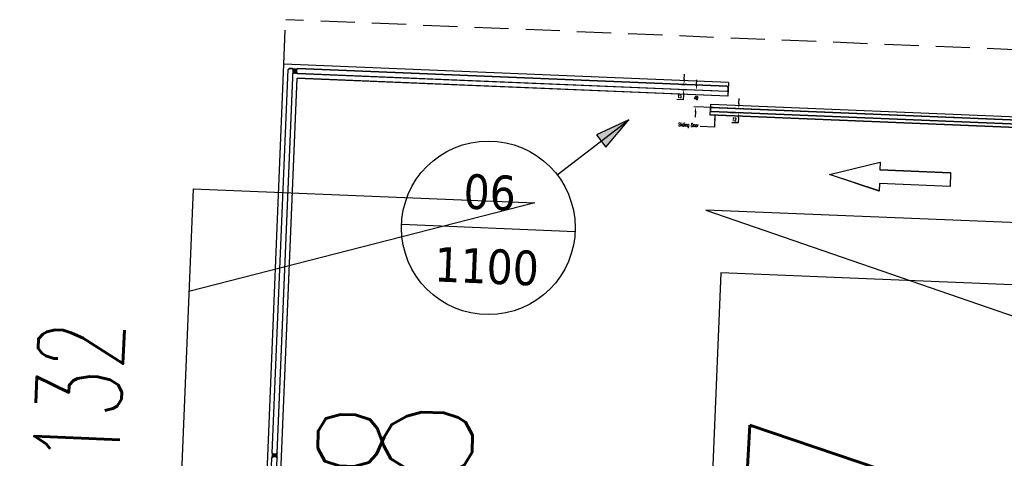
# Model space of a CAD drawing. Header units: millimetres. Extents: x 941089 to 2922714, y 799810 to 1997150.
# Tile 6 of 99: x 969183 to 972062, y 936858 to 938143. Entities that reach past the tile are written whole.
import ezdxf
from ezdxf.enums import TextEntityAlignment as Align

# ---------------------------------------------------------------- set-up
doc = ezdxf.new("R2010")
doc.units = ezdxf.units.MM
doc.header["$LTSCALE"] = 10
doc.header["$PDMODE"] = 3
doc.header["$PDSIZE"] = 5
for name, pattern in [('DASHDOT', [1, 0.5, -0.25, 0, -0.25]), ('L-PL-00$0$DASHED', [0.75, 0.5, -0.25]), ('L-PL-00$0$HIDDEN', [0.375, 0.25, -0.125])]:
    doc.linetypes.add(name, pattern=pattern)
doc.layers.get('DEFPOINTS').update_dxf_attribs({"color": 21})
for name, color, linetype in [('L-PL-00$0$HIDDEN', 22, 'L-PL-00$0$HIDDEN'), ('L-PL-00$0$view 1', 7, 'Continuous'), ('L-PL-00$0$view 2', 7, 'Continuous'), ('L-PL-00$0$WINDOW', 2, 'Continuous'), ('L-PL-00$0$ZZ-BLOCK', 2, 'Continuous'), ('L-PL-00$0$ZZ-SECTION MARKS', 6, 'Continuous'), ('REVISION', 1, 'DASHDOT')]:
    doc.layers.add(name, color=color, linetype=linetype)
doc.styles.add('L-PL-00$0$STANDARD', font='romans.shx', dxfattribs={"width": 0.6})
doc.styles.add('L-PL-00$0$SYMBOLS', font='ROMANS.SHX')
doc.styles.add('L-PL-00$0$Tahoma', font='TAHOMA.TTF')
doc.dimstyles.new('L-PL-00$0$HAF small', dxfattribs={"dimtxt": 10, "dimasz": 15, "dimexe": 5, "dimexo": 3, "dimgap": 5, "dimtad": 1, "dimtih": 1, "dimtoh": 1, "dimdec": 1, "dimdsep": 46, "dimtxsty": 'L-PL-00$0$STANDARD', "dimcen": 2.5, "dimclrd": 256, "dimclre": 256, "dimclrt": 256, "dimadec": 1, "dimazin": 2, "dimtfac": 1, "dimtdec": 1, "dimtofl": 0, "dimtmove": 0, "dimatfit": 3, "dimfxl": 0, "dimlwd": -1, "dimlwe": -1, "dimarcsym": 0})

# ---------------------------------------------------------------- blocks, each defined once
blk = doc.blocks.new('L-PL-00$0$sym5')
for p, q in [((0, 15), (-10, 15)), ((-10, 15), (0, 12)), ((0, 15), (0, 0))]:
    blk.add_line(p, q)
at = {"linetype": 'Continuous', "style": 'L-PL-00$0$SYMBOLS', "flags": 1}
blk.add_attdef('DT-RV0', (-3.89, 13.897), '', height=0.5, dxfattribs=at)
at = {"color": 2, "style": 'L-PL-00$0$STANDARD', "width": 0.65}
blk.add_attdef('SYM5', text='', height=2.5, rotation=90, dxfattribs=at).set_placement((3.09, 7.372), align=Align.MIDDLE)
at = {"color": 7, "style": 'L-PL-00$0$STANDARD', "width": 0.65}
blk.add_attdef('SYM5', text='', height=4.51, dxfattribs=at).set_placement((-6.223, 6.602), align=Align.MIDDLE)
blk = doc.blocks.new('*D634')
at = {"layer": 'DEFPOINTS', "color": 0}
for p in [(-1066294.9, -750709.4), (-1066246.2, -750709.4, 0), (-1066239.8, -750758.4, 0)]:
    blk.add_point(p, dxfattribs=at)
at = {"layer": 'L-PL-00$0$view 2'}
for p, q in [((-1066294.9, -750694.4), (-1066294.9, -750679.4)), ((-1066249.2, -750709.4), (-1066299.9, -750709.4)), ((-1066242.8, -750758.4), (-1066299.9, -750758.4)), ((-1066294.9, -750773.4), (-1066294.9, -750788.4))]:
    blk.add_line(p, q, dxfattribs=at)
for points in [[(-1066297.4, -750694.4), (-1066292.4, -750694.4), (-1066294.9, -750709.4)], [(-1066297.4, -750773.4), (-1066292.4, -750773.4), (-1066294.9, -750758.4)]]:
    blk.add_solid(points, dxfattribs=at)
at = {"layer": 'L-PL-00$0$view 2', "insert": (-1066294.9, -750732.4), "char_height": 10, "attachment_point": 5, "style": 'L-PL-00$0$STANDARD'}
blk.add_mtext('49', dxfattribs=at)
blk = doc.blocks.new('*D635')
at = {"layer": 'DEFPOINTS', "color": 0}
for p in [(-1066196.4, -750758.4, 0), (-1066196.4, -750770.4, 0), (-1066168.8, -750770.4)]:
    blk.add_point(p, dxfattribs=at)
at = {"layer": 'L-PL-00$0$view 2'}
for p, q in [((-1066168.8, -750743.4), (-1066168.8, -750728.4)), ((-1066193.4, -750758.4), (-1066163.8, -750758.4)), ((-1066193.4, -750770.4), (-1066163.8, -750770.4)), ((-1066168.8, -750800.4), (-1066187.1, -750800.4)), ((-1066168.8, -750785.4), (-1066168.8, -750800.4))]:
    blk.add_line(p, q, dxfattribs=at)
for points in [[(-1066171.3, -750743.4), (-1066166.3, -750743.4), (-1066168.8, -750758.4)], [(-1066171.3, -750785.4), (-1066166.3, -750785.4), (-1066168.8, -750770.4)]]:
    blk.add_solid(points, dxfattribs=at)
at = {"layer": 'L-PL-00$0$view 2', "insert": (-1066180.4, -750790.4), "char_height": 10, "attachment_point": 5, "style": 'L-PL-00$0$STANDARD'}
blk.add_mtext('12', dxfattribs=at)
blk = doc.blocks.new('*D636')
at = {"layer": 'DEFPOINTS', "color": 0}
for p in [(-1066341.6, -750694.4, 0), (-1066341.6, -750709.4, 0), (-1066331.8, -750709.4)]:
    blk.add_point(p, dxfattribs=at)
at = {"layer": 'L-PL-00$0$view 2'}
for p, q in [((-1066331.8, -750679.4), (-1066331.8, -750664.4)), ((-1066338.6, -750694.4), (-1066326.8, -750694.4)), ((-1066338.6, -750709.4), (-1066326.8, -750709.4)), ((-1066331.8, -750739.4), (-1066350.3, -750739.4)), ((-1066331.8, -750724.4), (-1066331.8, -750739.4))]:
    blk.add_line(p, q, dxfattribs=at)
for points in [[(-1066334.3, -750679.4), (-1066329.3, -750679.4), (-1066331.8, -750694.4)], [(-1066334.3, -750724.4), (-1066329.3, -750724.4), (-1066331.8, -750709.4)]]:
    blk.add_solid(points, dxfattribs=at)
at = {"layer": 'L-PL-00$0$view 2', "insert": (-1066343.5, -750729.3), "char_height": 10, "attachment_point": 5, "style": 'L-PL-00$0$STANDARD'}
blk.add_mtext('15', dxfattribs=at)
blk = doc.blocks.new('*U639')
blk.add_hatch(color=256).paths.add_polyline_path([(417.2, 313), (380.7, 356.5), (496.2, 416.4)])
for p, q in [((243.2, 204.1), (496.2, 416.4)), ((-317.5, 0), (317.5, 0))]:
    blk.add_line(p, q)
blk.add_lwpolyline([(417.2, 313), (496.2, 416.4), (380.7, 356.5), (417.2, 313)])
blk.add_circle((0, 0), 317.5)
at = {"style": 'L-PL-00$0$Tahoma', "flags": 8}
blk.add_attdef('INFO2', text='', height=127, dxfattribs=at).set_placement((0, 194), align=Align.TOP_CENTER)
blk.add_attdef('INFO1', text='', height=127, dxfattribs=at).set_placement((0, -242.2), align=Align.BOTTOM_CENTER)
blk = doc.blocks.new('L-PL-00$0$A$C3B291501')
h = blk.add_hatch()
h.set_pattern_fill('ANSI37', color=251, angle=2.36954, style=0)
h.set_pattern_definition([(47.369538, (5969.8135, -1556.5718), (-2.3359653, 2.15032345), []), (137.369538, (5969.8135, -1556.5718), (-2.15032345, -2.3359653), [])])
h.paths.add_polyline_path([(-5625.71, 2511.42), (-5625.71, 2500.67, -0.1412406), (-5611.96, 2500.17), (-5615.71, 2503.92), (-5615.71, 2511.42), (-5611.96, 2515.17, -0.1428482), (-5629.46, 2515.17)])
h = blk.add_hatch()
h.set_pattern_fill('ANSI37', color=251, angle=-87.63046, style=0)
h.set_pattern_definition([(315, (-115547.6024, -20698.3355), (2.24506403, 2.24506403), []), (45, (-115547.6024, -20698.3355), (-2.24506403, 2.24506403), [])])
edge = h.paths.add_edge_path()
edge.add_arc((-5602.34, 1380.55), 24.84, 161.84987, 198.15013)
edge.add_line((-5625.94, 1372.81), (-5629.69, 1376.56))
edge.add_line((-5629.69, 1376.56), (-5637.19, 1376.56))
edge.add_line((-5637.19, 1376.56), (-5640.94, 1372.81))
edge.add_line((-5640.94, 1372.81), (-5640.04, 1376.52))
edge.add_line((-5640.04, 1376.52), (-5639.71, 1380.55))
edge.add_line((-5639.71, 1380.55), (-5639.96, 1384.09))
edge.add_line((-5639.96, 1384.09), (-5640.94, 1388.31))
edge.add_line((-5640.94, 1388.31), (-5637.19, 1384.56))
edge.add_line((-5637.19, 1384.56), (-5629.69, 1384.56))
edge.add_line((-5629.69, 1384.56), (-5625.94, 1388.31))
edge.add_line((-5625.94, 1388.31), (-5625.94, 1388.29))
for p, q in [((-5653.44, 250.43), (-5653.44, 2526.7)), ((-4352.2, 2526.7), (-5653.44, 2526.7)), ((-4352.2, 2526.7, 0), (-4352.2, 2486.69, 0)), ((-5613.44, 250.43), (-5613.44, 2486.7)), ((-4352.2, 2486.7), (-5613.44, 2486.7))]:
    blk.add_line(p, q)
at = {"color": 5}
for p, q in [((-5640.94, 1388.29), (-5640.71, 2511.42)), ((-5640.71, 2511.42), (-5636.96, 2515.17)), ((-5636.96, 2515.17), (-5629.46, 2515.17)), ((-5625.71, 2511.42), (-5629.46, 2515.17)), ((-5625.94, 1388.29), (-5625.71, 2511.42)), ((-5611.96, 2515.17), (-5615.71, 2511.42)), ((-5611.96, 2515.17), (-5615.71, 2511.42)), ((-5615.71, 2503.92), (-5615.71, 2511.42)), ((-5615.71, 2511.42), (-5615.71, 2503.92)), ((-4355.94, 2515.17, 0), (-5611.96, 2515.17)), ((-4355.95, 2515.17, 0), (-4352.2, 2511.42, 0)), ((-4352.2, 2515.17, 0), (-4352.2, 2515.17, 0)), ((-4352.2, 2503.92, 0), (-4352.2, 2511.42, 0)), ((-5611.96, 2500.17), (-5615.71, 2503.92)), ((-5611.96, 2500.17), (-5615.71, 2503.92)), ((-4355.95, 2500.17, 0), (-5611.96, 2500.17)), ((-4355.95, 2500.17, 0), (-4352.2, 2503.92, 0)), ((-4399.45, 2451.17, 0), (-4401.7, 2448.92, 0)), ((-4401.7, 2448.92, 0), (-4401.7, 2441.42, 0)), ((-3458.55, 2451.17, 0), (-4399.45, 2451.17, 0)), ((-4399.45, 2439.17, 0), (-4401.7, 2441.42, 0)), ((-3458.55, 2439.17, 0), (-4399.45, 2439.17, 0)), ((-5640.94, 1388.31), (-5637.19, 1384.56)), ((-5629.69, 1384.56), (-5637.19, 1384.56)), ((-5625.94, 1388.31), (-5629.69, 1384.56)), ((-5640.94, 1372.81), (-5637.19, 1376.56)), ((-5640.94, 249.68), (-5640.94, 1372.81)), ((-5629.69, 1376.56), (-5637.19, 1376.56)), ((-5625.94, 1372.81), (-5629.69, 1376.56)), ((-5625.94, 249.68), (-5625.94, 1372.81))]:
    blk.add_line(p, q, dxfattribs=at)
at = {"elevation": 0}
blk.add_lwpolyline([(-3456.3, 2429.17), (-4401.7, 2429.17), (-4401.7, 2461.17), (-3456.3, 2461.17)], dxfattribs=at)
at = {"color": 5}
blk.add_lwpolyline([(-3692.62, 2249.23), (-3899.27, 2249.23), (-3899.27, 2227.46), (-4045.99, 2269.56), (-3899.27, 2311.67), (-3899.27, 2289.9), (-3692.62, 2289.9)], close=True, dxfattribs=at)
at = {"color": 251}
for centre, radius, start, end in [((-5620.72, 2545.17), 31.25, 253.75962, 286.27802), ((-5619.7, 2476.57), 24.84, 71.84987, 104.00712), ((-5664.55, 1380.55), 24.84, 341.84987, 18.15013), ((-5602.34, 1380.55), 24.84, 161.84987, 198.15013)]:
    blk.add_arc(centre, radius, start, end, dxfattribs=at)
at = {"layer": 'L-PL-00$0$view 1'}
ref = blk.add_blockref('*U639', (-5036.45, 2072.3, 0), dxfattribs=dict(at, xscale=0.8000000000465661, yscale=0.7999999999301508, zscale=0.8))
ref.add_attrib('INFO2', '06', dxfattribs={"layer": '0', "height": 101.6, "style": 'L-PL-00$0$Tahoma'}).set_placement((-5036.45, 2227.47, 0), align=Align.TOP_CENTER)
ref.add_attrib('INFO1', '1100', dxfattribs={"layer": '0', "height": 101.6, "style": 'L-PL-00$0$Tahoma'}).set_placement((-5036.45, 1878.54, 0), align=Align.BOTTOM_CENTER)
at = {"layer": 'L-PL-00$0$view 2', "insert": (-4434.41, 2389.29, 0), "char_height": 10, "width": 150.8341, "attachment_point": 9, "style": 'L-PL-00$0$STANDARD'}
blk.add_mtext('Sliding Door', dxfattribs=at)
at = {"layer": 'L-PL-00$0$view 2'}
for base, p1, p2, angle, picture, middle in [((-4482.25, 2500.17, 0), (-4492.02, 2515.17, 0), (-4492.02, 2500.17, 0), 90, '*D636', (-4493.98, 2480.27, 0)), ((-4319.23, 2439.17, 0), (-4346.83, 2451.17, 0), (-4346.83, 2439.17, 0), 270, '*D635', (-4330.87, 2419.19, 0))]:
    dim = blk.add_linear_dim(base=base, p1=p1, p2=p2, angle=angle, dimstyle='L-PL-00$0$HAF small', dxfattribs=at)
    dim.commit()
    dim.dimension.update_dxf_attribs({"geometry": picture, "text_midpoint": middle, "insert": (1061849.57, 753209.57)})
dim = blk.add_linear_dim(base=(-4445.3, 2500.17), p1=(-4390.2, 2451.17, 0), p2=(-4396.68, 2500.17, 0), angle=270, dimstyle='L-PL-00$0$HAF small', dxfattribs=at)
dim.commit()
dim.dimension.update_dxf_attribs({"geometry": '*D634', "text_midpoint": (-4445.3, 2477.2), "dimtype": 128, "insert": (1061849.57, 753209.57)})
at = {"layer": 'L-PL-00$0$view 2', "annotation_type": 0, "has_hookline": 1, "hookline_direction": 1, "text_width": 54.29}
blk.add_leader([(-4388.22, 2429.17, 0), (-4388.22, 2394.29, 0), (-4429.41, 2394.29, 0)], dimstyle='L-PL-00$0$HAF small', override={"dimgap": 5, "dimtad": 0}, dxfattribs=at)
blk = doc.blocks.new('L-PL-00')
at = {"layer": 'L-PL-00$0$WINDOW'}
h = blk.add_hatch(dxfattribs=at)
h.set_pattern_fill('ANSI37', color=22, angle=0.003, style=0)
h.set_pattern_definition([(45.002976, (981400.4495, 933452.397), (-2.2451806, 2.2449474), []), (135.002976, (981400.4495, 933452.397), (-2.2449474, -2.2451806), [])])
h.paths.add_polyline_path([(969982.8, 937995.7), (969982.4, 937985, -0.141241), (969996.1, 937983.9), (969992.5, 937987.8), (969992.8, 937995.3), (969996.7, 937998.9, -0.142848), (969979.2, 937999.6)])
at = {"layer": 'L-PL-00$0$HIDDEN', "color": 2, "linetype": 'Continuous'}
blk.add_lwpolyline([(971183.7, 936202.8), (972982.2, 936128.5), (973031.7, 937327.4), (971233.2, 937401.8)], close=True, dxfattribs=at)
at = {"layer": 'L-PL-00$0$WINDOW', "color": 251, "linetype": 'L-PL-00$0$DASHED', "ltscale": 20}
for p in [(969955.7, 938012.1), (974359.6, 937960.8)]:
    blk.add_line(p, (969961.1, 938142.5), dxfattribs=at)
at = {"layer": 'L-PL-00$0$WINDOW'}
for p, q in [((969861.7, 935737.8), (969955.7, 938012.1)), ((971255.9, 937958.4), (969955.7, 938012.1)), ((969901.7, 935736.2), (969994, 937970.5)), ((971254.2, 937918.4), (969994, 937970.5)), ((971255.9, 937958.4, 0), (971254.2, 937918.4, 0))]:
    blk.add_line(p, q, dxfattribs=at)
at = {"layer": 'L-PL-00$0$WINDOW', "color": 22}
for p, q in [((969921.2, 936874.2), (969967.8, 937996.3)), ((969936.2, 936873.6), (969982.8, 937995.7)), ((969967.8, 937996.3), (969971.7, 937999.9)), ((969971.7, 937999.9), (969979.2, 937999.6)), ((969982.8, 937995.7), (969979.2, 937999.6)), ((969992.5, 937987.8), (969992.8, 937995.3)), ((969992.8, 937995.3), (969992.5, 937987.8)), ((969996.1, 937983.9), (969992.5, 937987.8)), ((969996.1, 937983.9), (969992.5, 937987.8)), ((969996.7, 937998.9), (969992.8, 937995.3)), ((969996.7, 937998.9), (969992.8, 937995.3)), ((971251, 937932.1, 0), (969996.1, 937983.9)), ((971251.6, 937947, 0), (969996.7, 937998.9)), ((972145.1, 937834.1, 0), (971205, 937872.9, 0)), ((972145.6, 937846, 0), (971205.5, 937884.9, 0)), ((969874.2, 935736.5), (969920.6, 936858.7))]:
    blk.add_line(p, q, dxfattribs=at)
at = {"layer": 'L-PL-00$0$WINDOW', "color": 5}
for p, q in [((971251, 937932.1, 0), (971254.9, 937935.6, 0)), ((971251.6, 937947, 0), (971255.2, 937943.1, 0)), ((971254.9, 937935.6, 0), (971255.2, 937943.1, 0)), ((971255.4, 937946.9, 0), (971255.4, 937946.9, 0)), ((971203.2, 937882.7, 0), (971202.9, 937875.2, 0)), ((971205, 937872.9, 0), (971202.9, 937875.2, 0)), ((971205.5, 937884.9, 0), (971203.2, 937882.7, 0))]:
    blk.add_line(p, q, dxfattribs=at)
at = {"layer": 'L-PL-00$0$WINDOW', "elevation": 0}
blk.add_lwpolyline([(972147, 937824), (971202.4, 937863), (971203.7, 937895), (972148.3, 937855.9)], dxfattribs=at)
at = {"layer": 'L-PL-00$0$WINDOW', "color": 21}
blk.add_lwpolyline([(971903.4, 937653.9), (971696.9, 937662.5), (971696, 937640.7), (971551.2, 937688.8), (971699.5, 937724.9), (971698.6, 937703.1), (971905.1, 937694.6)], close=True, dxfattribs=at)
at = {"layer": 'L-PL-00$0$WINDOW', "color": 22}
for centre, radius, start, end in [((969989.2, 938029.2), 31.3, 251.3931, 283.9115), ((969987.4, 937960.7), 24.8, 69.4833, 101.6406)]:
    blk.add_arc(centre, radius, start, end, dxfattribs=at)
at = {"layer": 'L-PL-00$0$ZZ-BLOCK', "rotation": 357.6334380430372}
blk.add_blockref('L-PL-00$0$A$C3B291501', (975500, 935254.7), dxfattribs=at)
at = {"layer": 'L-PL-00$0$ZZ-SECTION MARKS', "color": 6}
ref = blk.add_blockref('L-PL-00$0$sym5', (969628.3, 936147), dxfattribs=dict(at, xscale=-99.99999999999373, yscale=100.0999999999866, zscale=100, rotation=357.6334380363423))
ref.add_attrib('SYM5', '68', dxfattribs={"layer": '0', "color": 7, "height": 451.47, "rotation": 88.4869, "style": 'L-PL-00$0$STANDARD', "width": 0.649351}).set_placement((970277.5, 936781.5), align=Align.MIDDLE)
ref.add_attrib('SYM5', 'A-132', dxfattribs={"layer": '0', "color": 2, "height": 250, "rotation": 87.6316, "style": 'L-PL-00$0$STANDARD', "width": 0.65065}).set_placement((969350.1, 936897), align=Align.MIDDLE)
ref = blk.add_blockref('L-PL-00$0$sym5', (972126.2, 936043.7), dxfattribs=dict(at, xscale=100.0000000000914, yscale=100.0999999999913, zscale=100, rotation=357.6334380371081))
ref.add_attrib('SYM5', '67', dxfattribs={"layer": '0', "color": 7, "height": 451.47, "rotation": 86.7799, "style": 'L-PL-00$0$STANDARD', "width": 0.649351}).set_placement((971531.7, 936729.7), align=Align.MIDDLE)
ref.add_attrib('SYM5', 'A-132', dxfattribs={"layer": '0', "color": 2, "height": 250, "rotation": 87.6353, "style": 'L-PL-00$0$STANDARD', "width": 0.65065}).set_placement((972465.4, 936768.3), align=Align.MIDDLE)

msp = doc.modelspace()

# ---------------------------------------------------------------- block references
at = {"layer": 'REVISION'}
msp.add_blockref('L-PL-00', (0, 0), dxfattribs=at)

doc.saveas('drawing.dxf')
